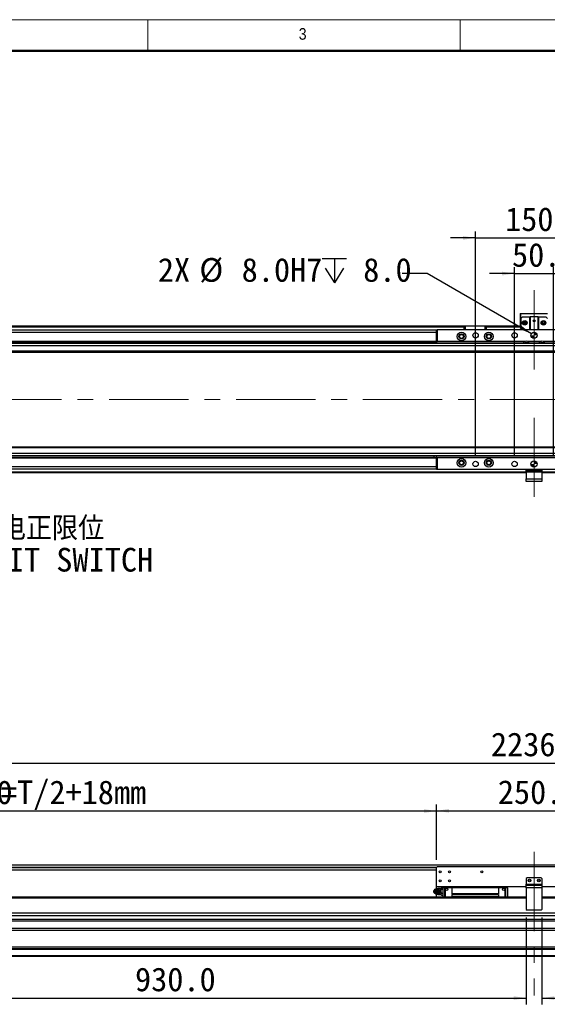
# Model space of a CAD drawing. Header units: millimetres. Extents: x 40 to 3320, y 40 to 2336.
# Tile 3 of 7: x 716 to 1392, y 1074 to 2336. Entities that reach past the tile are written whole.
import ezdxf

# ---------------------------------------------------------------- set-up
doc = ezdxf.new("R2010")
doc.units = ezdxf.units.MM
doc.header["$LTSCALE"] = 8
doc.linetypes.add('CENTERX2', pattern=[20.32, 12.7, -2.54, 2.54, -2.54])
doc.layers.add('DIMNS', color=7, linetype='Continuous')
doc.styles.add('SLDTEXTSTYLE0', font='Gothic.ttf', dxfattribs={"width": 0.913})
doc.styles.add('SLDTEXTSTYLE10', font='txt', dxfattribs={"bigfont": 'bigfont'})
doc.styles.add('SLDTEXTSTYLE7', font='txt')
doc.styles.add('SLDTEXTSTYLE9', font='txt')
doc.dimstyles.new('SLDDIMSTYLE0', dxfattribs={"dimtxt": 30.4, "dimasz": 16, "dimexe": 0, "dimexo": 0.0625, "dimgap": 7.6, "dimtad": 2, "dimdec": 1, "dimrnd": 1e-09, "dimzin": 4, "dimdsep": 46, "dimtxsty": 'SLDTEXTSTYLE7', "dimsah": 1, "dimcen": 0.09, "dimadec": 0, "dimazin": 1, "dimtfac": 1, "dimtdec": 1, "dimtmove": 0, "dimatfit": 0, "dimfxl": 0, "dimfrac": 2, "dimtolj": 1, "dimtzin": 12, "dimarcsym": 0})
doc.dimstyles.new('SLDDIMSTYLE1', dxfattribs={"dimtxt": 30.4, "dimasz": 16, "dimexe": 0, "dimexo": 0.0625, "dimgap": 7.6, "dimtad": 2, "dimdec": 1, "dimrnd": 1e-09, "dimzin": 4, "dimdsep": 46, "dimtxsty": 'SLDTEXTSTYLE7', "dimsah": 1, "dimcen": 0.09, "dimadec": 0, "dimazin": 1, "dimtfac": 1, "dimtdec": 1, "dimtofl": 0, "dimtmove": 0, "dimatfit": 3, "dimfxl": 0, "dimfrac": 2, "dimtolj": 1, "dimtzin": 12, "dimarcsym": 0})
doc.dimstyles.new('SLDDIMSTYLE4', dxfattribs={"dimtxt": 30.4, "dimasz": 16, "dimexe": 0, "dimexo": 0.0625, "dimgap": 7.6, "dimtad": 0, "dimtih": 1, "dimtoh": 1, "dimdec": 1, "dimrnd": 1e-09, "dimzin": 4, "dimdsep": 46, "dimtxsty": 'SLDTEXTSTYLE7', "dimsah": 1, "dimcen": 0, "dimadec": 0, "dimazin": 1, "dimtfac": 1, "dimtdec": 1, "dimtofl": 0, "dimtmove": 0, "dimatfit": 3, "dimfxl": 0, "dimfrac": 2, "dimtolj": 1, "dimtzin": 12, "dimarcsym": 0})

# ---------------------------------------------------------------- blocks, each defined once
blk = doc.blocks.new('_D_7')
at = {"layer": 'DIMNS'}
for p, q in [((301.9, 1253.3), (301.9, 1329.7)), ((1249.9, 1259.3), (1249.9, 1329.7)), ((1249.9, 1321.7), (301.9, 1321.7))]:
    blk.add_line(p, q, dxfattribs=at)
for points in [[(301.9, 1321.7), (317.9, 1319.3), (317.9, 1324.1)], [(1249.9, 1321.7), (1233.9, 1324.1), (1233.9, 1319.3)]]:
    blk.add_solid(points, dxfattribs=at)
at = {"layer": 'DIMNS', "char_height": 30.4, "attachment_point": 1, "style": 'SLDTEXTSTYLE7'}
for s, insert in [('=T/2+18mm', (691.9, 1360.9)), ('948.0', (603.4, 1360.9))]:
    blk.add_mtext(s, dxfattribs=dict(at, insert=insert))
blk = doc.blocks.new('_D_8')
at = {"layer": 'DIMNS'}
for p, q in [((1249.9, 1259.3), (1249.9, 1330)), ((1499.9, 1259.3), (1499.9, 1330)), ((1249.9, 1322), (1499.9, 1322))]:
    blk.add_line(p, q, dxfattribs=at)
for points in [[(1249.9, 1322), (1265.9, 1319.6), (1265.9, 1324.4)], [(1499.9, 1322), (1483.9, 1324.4), (1483.9, 1319.6)]]:
    blk.add_solid(points, dxfattribs=at)
at = {"layer": 'DIMNS', "insert": (1328.4, 1361.2), "char_height": 30.4, "attachment_point": 1, "style": 'SLDTEXTSTYLE7'}
blk.add_mtext('250.0', dxfattribs=at)
blk = doc.blocks.new('_D_10')
at = {"layer": 'DIMNS'}
for p, q in [((256.9, 1228.8), (256.9, 1391.1)), ((2492.9, 1228.8), (2492.9, 1391.1)), ((256.9, 1383.1), (2492.9, 1383.1))]:
    blk.add_line(p, q, dxfattribs=at)
for points in [[(256.9, 1383.1), (272.9, 1380.7), (272.9, 1385.5)], [(2492.9, 1383.1), (2476.9, 1385.5), (2476.9, 1380.7)]]:
    blk.add_solid(points, dxfattribs=at)
at = {"layer": 'DIMNS', "insert": (1319.6, 1422.3), "char_height": 30.4, "attachment_point": 1, "style": 'SLDTEXTSTYLE7'}
blk.add_mtext('2236.0', dxfattribs=at)
blk = doc.blocks.new('_D_11')
at = {"layer": 'DIMNS'}
for p, q in [((434.9, 1178.4), (434.9, 1073.9)), ((1364.9, 1185.4), (1364.9, 1073.9)), ((434.9, 1081.9), (1364.9, 1081.9))]:
    blk.add_line(p, q, dxfattribs=at)
for points in [[(434.9, 1081.9), (450.9, 1079.5), (450.9, 1084.3)], [(1364.9, 1081.9), (1348.9, 1084.3), (1348.9, 1079.5)]]:
    blk.add_solid(points, dxfattribs=at)
at = {"layer": 'DIMNS', "insert": (863.6, 1121.1), "char_height": 30.4, "attachment_point": 1, "style": 'SLDTEXTSTYLE7'}
blk.add_mtext('930.0', dxfattribs=at)
blk = doc.blocks.new('_D_12')
at = {"layer": 'DIMNS'}
for p, q in [((1384.9, 1185.4), (1384.9, 1073.9)), ((2314.9, 1178.4), (2314.9, 1073.9)), ((1384.9, 1081.9), (2314.9, 1081.9))]:
    blk.add_line(p, q, dxfattribs=at)
for points in [[(1384.9, 1081.9), (1400.9, 1079.5), (1400.9, 1084.3)], [(2314.9, 1081.9), (2298.9, 1084.3), (2298.9, 1079.5)]]:
    blk.add_solid(points, dxfattribs=at)
at = {"layer": 'DIMNS', "insert": (1743, 1121.1), "char_height": 30.4, "attachment_point": 1, "style": 'SLDTEXTSTYLE7'}
blk.add_mtext('930.0', dxfattribs=at)
blk = doc.blocks.new('SW_SYMBOL_HOLE_DEPTH')
at = {"layer": 'DIMNS', "color": 0}
for p, q in [((0, 7000), (6400, 7000)), ((3200, 7000), (3200, 600)), ((800, 4440), (3200, 600)), ((5600, 4440), (3200, 600))]:
    blk.add_line(p, q, dxfattribs=at)
blk = doc.blocks.new('_D_14')
at = {"layer": 'DIMNS'}
for p, q in [((1238, 2010.6), (1206, 2010.6)), ((1371.4, 1933.5), (1238, 2010.6))]:
    blk.add_line(p, q, dxfattribs=at)
blk.add_solid([(1371.4, 1933.5), (1358.8, 1943.6), (1356.4, 1939.5)], dxfattribs=at)
at = {"layer": 'DIMNS', "xscale": 0.004898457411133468, "yscale": 0.004898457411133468, "zscale": 0.004898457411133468}
blk.add_blockref('SW_SYMBOL_HOLE_DEPTH', (1103.4, 1995.7), dxfattribs=at)
at = {"layer": 'DIMNS', "char_height": 30.4, "attachment_point": 1, "style": 'SLDTEXTSTYLE7'}
for s, insert in [('%%c', (946, 2030.5)), ('2X ', (892.9, 2030.5)), (' 8.0H7 ', (979.6, 2030.5)), (' 8.0', (1135.3, 2030.5))]:
    blk.add_mtext(s, dxfattribs=dict(at, insert=insert))
blk = doc.blocks.new('_D_16')
at = {"layer": 'DIMNS'}
for p, q in [((1349.9, 2010.6), (1317.9, 2010.6)), ((1349.9, 1776.7), (1349.9, 2018.6)), ((1349.9, 2010.6), (1399.9, 2010.6)), ((1399.9, 1776.7), (1399.9, 2018.6)), ((1399.9, 2010.6), (1431.9, 2010.6))]:
    blk.add_line(p, q, dxfattribs=at)
for points in [[(1349.9, 2010.6), (1333.9, 2013), (1333.9, 2008.2)], [(1399.9, 2010.6), (1415.9, 2008.2), (1415.9, 2013)]]:
    blk.add_solid(points, dxfattribs=at)
at = {"layer": 'DIMNS', "insert": (1346.6, 2049.7), "char_height": 30.4, "attachment_point": 1, "style": 'SLDTEXTSTYLE7'}
blk.add_mtext('50.0', dxfattribs=at)
blk = doc.blocks.new('_D_17')
at = {"layer": 'DIMNS'}
for p, q in [((1299.9, 1776.7), (1299.9, 2064.3)), ((1449.9, 1776.7), (1449.9, 2064.3)), ((1299.9, 2056.3), (1267.9, 2056.3)), ((1299.9, 2056.3), (1449.9, 2056.3)), ((1449.9, 2056.3), (1481.9, 2056.3))]:
    blk.add_line(p, q, dxfattribs=at)
for points in [[(1299.9, 2056.3), (1283.9, 2058.7), (1283.9, 2053.9)], [(1449.9, 2056.3), (1465.9, 2053.9), (1465.9, 2058.7)]]:
    blk.add_solid(points, dxfattribs=at)
at = {"layer": 'DIMNS', "insert": (1337.7, 2095.5), "char_height": 30.4, "attachment_point": 1, "style": 'SLDTEXTSTYLE7'}
blk.add_mtext('150.0', dxfattribs=at)
blk = doc.blocks.new('SW_NOTE_5')
at = {"layer": 'DIMNS', "color": 0, "char_height": 30.4, "attachment_point": 2}
for s, insert, style in [('     光电正限位', (125.3, 15.3), 'SLDTEXTSTYLE10'), ('POSITIVE LIMIT SWITCH', (122.2, -24.9), 'SLDTEXTSTYLE9')]:
    blk.add_mtext(s, dxfattribs=dict(at, insert=insert, style=style))
blk = doc.blocks.new('SW_DOWELSYMBOL_0')
at = {"linetype": 'Continuous', "lineweight": 18}
h = blk.add_hatch(color=0, dxfattribs=at)
edge = h.paths.add_edge_path(flags=0)
edge.add_arc((0, 0), 4, 180, 270)
edge.add_line((0, -4), (0, 0))
edge.add_line((0, 0), (-4, 0))
h = blk.add_hatch(color=0, dxfattribs=at)
edge = h.paths.add_edge_path(flags=0)
edge.add_arc((0, 0), 4, 0, 90)
edge.add_line((0, 4), (0, 0))
edge.add_line((0, 0), (4, 0))
at = {"layer": 'DIMNS', "color": 0}
blk.add_circle((0, 0), 4, dxfattribs=at)
blk = doc.blocks.new('SW_DOWELSYMBOL_1')
at = {"linetype": 'Continuous', "lineweight": 18}
h = blk.add_hatch(color=0, dxfattribs=at)
edge = h.paths.add_edge_path(flags=0)
edge.add_arc((0, 0), 4, 180, 270)
edge.add_line((0, -4), (0, 0))
edge.add_line((0, 0), (-4, 0))
h = blk.add_hatch(color=0, dxfattribs=at)
edge = h.paths.add_edge_path(flags=0)
edge.add_arc((0, 0), 4, 0, 90)
edge.add_line((0, 4), (0, 0))
edge.add_line((0, 0), (4, 0))
at = {"layer": 'DIMNS', "color": 0}
blk.add_circle((0, 0), 4, dxfattribs=at)

msp = doc.modelspace()

# ---------------------------------------------------------------- linework, layer by layer
at = {"color": 7, "linetype": 'Continuous', "lineweight": 18}
for p, q in [((3320, 2336), (40, 2336)), ((880, 2336), (880, 2296)), ((1280, 2296), (1280, 2336)), ((80, 2296), (3280, 2296))]:
    msp.add_line(p, q, dxfattribs=at)
at = {"color": 7, "linetype": 'Continuous', "lineweight": 50}
msp.add_line((3280, 2296), (80, 2296), dxfattribs=at)
at = {"color": 7, "linetype": 'Continuous', "lineweight": 25}
for p, q in [((1356.8965799, 1959.3336618), (1357.8965968, 1959.3336618)), ((1356.8965799, 1959.3336618), (1356.8965799, 1944.9336639)), ((1357.8965968, 1952.9336652), (1357.8965968, 1959.3336618)), ((1357.8965968, 1959.3336618), (1391.8966061, 1959.3336618)), ((1356.8965799, 1944.9336639), (1357.8965968, 1944.9336639)), ((1359.8966009, 1954.9336618), (1357.8965968, 1952.9336652)), ((1357.8965968, 1952.9336652), (1357.8965968, 1938.5336673)), ((1359.8966009, 1954.9336618), (1369.3965978, 1954.9336618)), ((1369.3965978, 1938.5336673), (1369.3965978, 1954.9336618)), ((1369.3965978, 1954.9336618), (1369.8965913, 1954.9336618)), ((1369.8965913, 1954.9336618), (1369.8965913, 1938.5336673)), ((1379.8965818, 1954.9336618), (1369.8965913, 1954.9336618)), ((1379.8965818, 1938.5336673), (1379.8965818, 1954.9336618)), ((1379.8965818, 1954.9336618), (1380.3966052, 1954.9336618)), ((1380.3966052, 1954.9336618), (1380.3966052, 1938.5336673)), ((1380.3966052, 1954.9336618), (1389.8965723, 1954.9336618)), ((1391.8966061, 1952.9336652), (1389.8965723, 1954.9336618)), ((1285.3965766, 1943.0336615), (276.8965966, 1943.0336615)), ((1285.3965766, 1942.533668), (276.8965966, 1942.533668)), ((1249.8965866, 1938.0336663), (276.8965966, 1938.0336663)), ((394.8965973, 1942.8336656), (1285.3965766, 1942.8336656)), ((394.8965973, 1942.6336622), (1285.3965766, 1942.6336622)), ((1249.8965866, 1923.5336667), (1249.8965866, 1938.5336673)), ((1249.8965866, 1938.5336673), (1250.8965737, 1938.5336673)), ((1250.8965737, 1938.5336673), (1250.8965737, 1923.5336667)), ((1498.8965994, 1938.5336673), (1250.8965737, 1938.5336673)), ((1285.3965766, 1943.2336649), (1285.6965965, 1943.5336625)), ((1286.3965935, 1943.2336649), (1285.3965766, 1943.2336649)), ((1285.3965766, 1938.5336673), (1285.3965766, 1943.2336649)), ((1285.6965965, 1943.5336625), (1286.5208394, 1943.5336625)), ((1286.3965935, 1943.2336649), (1286.5208394, 1943.5336625)), ((1312.3965866, 1943.2336649), (1286.3965935, 1943.2336649)), ((1286.3965935, 1943.2336649), (1286.3965935, 1938.5336673)), ((1286.5208394, 1943.5336625), (1312.2723109, 1943.5336625)), ((1312.3965866, 1943.2336649), (1312.2723109, 1943.5336625)), ((1312.2723109, 1943.5336625), (1313.0965835, 1943.5336625)), ((1313.3965737, 1943.2336649), (1312.3965866, 1943.2336649)), ((1312.3965866, 1938.5336673), (1312.3965866, 1943.2336649)), ((1313.0965835, 1943.5336625), (1313.3965737, 1943.2336649)), ((1313.3965737, 1943.2336649), (1313.3965737, 1938.5336673)), ((1357.8965968, 1943.0336615), (1313.3965737, 1943.0336615)), ((1313.3965737, 1942.8336656), (1357.8965968, 1942.8336656)), ((1313.3965737, 1942.6336622), (1357.8965968, 1942.6336622)), ((1357.8965968, 1942.533668), (1313.3965737, 1942.533668)), ((289.896608, 1924.0336677), (1249.8965866, 1924.0336677)), ((1249.8965866, 1923.6036649), (289.896608, 1923.6036649)), ((289.896608, 1923.0295753), (1249.8965866, 1923.0295753)), ((2447.396577, 1921.0336616), (301.396609, 1921.0336616)), ((1250.8965737, 1923.5336667), (1249.8965866, 1923.5336667)), ((1249.8965866, 1923.5336667), (1249.8965866, 1923.0336657)), ((1362.4965853, 1923.0336657), (1249.8965866, 1923.0336657)), ((1249.8965866, 1923.0336657), (1249.8965866, 1921.0336616)), ((1363.3767075, 1923.5336667), (1250.8965737, 1923.5336667)), ((1383.3767182, 1923.5336667), (1366.4164549, 1923.5336667)), ((1382.496596, 1923.0336657), (1367.2965771, 1923.0336657)), ((1498.8965994, 1923.5336667), (1386.4164359, 1923.5336667)), ((1499.8965866, 1923.0336657), (1387.2965581, 1923.0336657)), ((2447.396577, 1918.033663), (301.396609, 1918.033663)), ((2447.396577, 1911.03366), (301.396609, 1911.03366)), ((301.396609, 1910.0336617), (2447.396577, 1910.0336617)), ((2447.396577, 1788.0336678), (301.396609, 1788.0336678)), ((2447.396577, 1787.0336658), (301.396609, 1787.0336658)), ((2447.396577, 1780.0336665), (301.396609, 1780.0336665)), ((1247.6460046, 1775.0377542), (289.896608, 1775.0377542)), ((1248.4117157, 1774.4636646), (289.896608, 1774.4636646)), ((1249.8965866, 1774.0336618), (289.896608, 1774.0336618)), ((2447.396577, 1777.0336678), (301.396609, 1777.0336678)), ((1246.3876313, 1777.0336678), (1246.2965852, 1775.7314926)), ((1249.8965866, 1775.0336638), (1249.8965866, 1777.0336678)), ((1499.8965866, 1775.0336638), (1249.8965866, 1775.0336638)), ((1249.8965866, 1775.0336638), (1249.8965866, 1774.5336628)), ((1249.8965866, 1759.5336622), (1249.8965866, 1774.5336628)), ((1249.8965866, 1774.5336628), (1250.8965737, 1774.5336628)), ((1250.8965737, 1774.5336628), (1250.8965737, 1759.5336622)), ((1498.8965994, 1774.5336628), (1250.8965737, 1774.5336628)), ((1249.8965866, 1760.0336632), (276.8965966, 1760.0336632)), ((1364.8965961, 1755.033668), (276.8965966, 1755.033668)), ((1250.8965737, 1759.5336622), (1249.8965866, 1759.5336622)), ((1498.8965994, 1759.5336622), (1250.8965737, 1759.5336622)), ((1364.8965961, 1757.5336656), (1364.8965961, 1759.5336622)), ((1365.8965832, 1757.5336656), (1364.8965961, 1757.5336656)), ((1364.8965961, 1756.0336625), (1364.8965961, 1757.5336656)), ((1384.896577, 1756.0336625), (1364.8965961, 1756.0336625)), ((1364.8965961, 1756.0336625), (1364.8965961, 1747.5336677)), ((1365.8965832, 1759.5336622), (1365.8965832, 1757.5336656)), ((1383.8965899, 1757.5336656), (1365.8965832, 1757.5336656)), ((1383.8965899, 1757.5336656), (1383.8965899, 1759.5336622)), ((1384.896577, 1757.5336656), (1383.8965899, 1757.5336656)), ((1384.896577, 1759.5336622), (1384.896577, 1757.5336656)), ((1384.896577, 1757.5336656), (1384.896577, 1756.0336625)), ((1384.896577, 1756.0336625), (1384.896577, 1747.5336677)), ((2472.8966362, 1755.033668), (1384.896577, 1755.033668)), ((1364.8965961, 1747.5336677), (1384.896577, 1747.5336677)), ((1364.8965961, 1744.033668), (1364.8965961, 1747.5336677)), ((1384.896577, 1744.033668), (1364.8965961, 1744.033668)), ((1384.896577, 1747.5336677), (1384.896577, 1744.033668)), ((2447.396577, 1252.442078), (301.396609, 1252.442078)), ((1250.8965737, 1250.0920829), (1249.8965866, 1249.0920809)), ((1498.8965994, 1250.0920829), (1250.8965737, 1250.0920829)), ((1249.8965866, 1245.9420797), (301.396609, 1245.9420797)), ((1249.8965866, 1224.5920797), (1249.8965866, 1249.0920809)), ((1364.8965961, 1224.5920797), (1249.8965866, 1224.5920797)), ((1249.8965866, 1222.0920821), (1249.8965866, 1224.5920797)), ((1257.896573, 1224.1920804), (1260.3966004, 1224.1920804)), ((1257.896573, 1224.1920804), (1257.896573, 1223.1920821)), ((1260.3966004, 1223.6920794), (1260.3966004, 1224.1920804)), ((1260.896594, 1224.1920804), (1260.3966004, 1223.6920794)), ((1269.4965905, 1224.1920804), (1260.896594, 1224.1920804)), ((1269.4965905, 1224.5920797), (1269.4965905, 1223.2820814)), ((1329.2965895, 1224.5920797), (1329.2965895, 1223.2820814)), ((1337.8965861, 1224.1920804), (1329.2965895, 1224.1920804)), ((1338.3965797, 1223.6920794), (1337.8965861, 1224.1920804)), ((1338.3965797, 1224.1920804), (1338.3965797, 1223.6920794)), ((1338.3965797, 1224.1920804), (1340.8965773, 1224.1920804)), ((1340.8965773, 1223.1920821), (1340.8965773, 1224.1920804)), ((1365.8965832, 1236.0920844), (1364.8965961, 1235.0920823)), ((1364.8965961, 1235.0920823), (1364.8965961, 1228.0920793)), ((1364.8965961, 1228.0920793), (1384.896577, 1228.0920793)), ((1364.8965961, 1226.59208), (1364.8965961, 1228.0920793)), ((1364.8965961, 1226.59208), (1384.896577, 1226.59208)), ((1364.8965961, 1223.0920804), (1364.8965961, 1226.59208)), ((1383.8965899, 1236.0920844), (1365.8965832, 1236.0920844)), ((1384.896577, 1235.0920823), (1383.8965899, 1236.0920844)), ((1384.896577, 1235.0920823), (1384.896577, 1228.0920793)), ((1384.896577, 1228.0920793), (1384.896577, 1226.59208)), ((1384.896577, 1226.59208), (1384.896577, 1223.0920804)), ((1499.8965866, 1224.5920797), (1384.896577, 1224.5920797)), ((1247.0934099, 1220.5534441), (1246.7366165, 1220.0327453)), ((1246.7366165, 1217.1514195), (1247.0934099, 1216.6307171)), ((1249.003411, 1222.0920821), (1248.7453229, 1221.7241799)), ((1249.8965866, 1211.0920821), (1249.8965866, 1215.0920828)), ((1255.8965987, 1222.5920794), (1252.5965876, 1222.5920794)), ((1252.5965876, 1214.5920818), (1255.8965987, 1214.5920818)), ((1252.7270323, 1222.0920821), (1253.1825608, 1222.0920821)), ((1252.7270323, 1215.0920828), (1253.1825608, 1215.0920828)), ((1255.0678259, 1218.5920824), (1254.5884258, 1218.5920824)), ((1256.3954002, 1223.2108836), (1255.8965987, 1222.7120821)), ((1255.8965987, 1222.5497414), (1256.3954002, 1223.2108836)), ((1255.8965987, 1222.7120821), (1255.8965987, 1222.5497414)), ((1255.8965987, 1222.0561815), (1255.8965987, 1222.5497414)), ((1255.8965987, 1221.5626252), (1255.8965987, 1222.0561815)), ((1256.3954002, 1220.901483), (1255.8965987, 1221.5626252)), ((1255.8965987, 1219.5791987), (1255.8965987, 1221.5626252)), ((1255.8965987, 1219.5791987), (1256.3954002, 1220.901483)), ((1255.8965987, 1218.5920824), (1255.8965987, 1219.5791987)), ((1255.8965987, 1217.6049625), (1255.8965987, 1218.5920824)), ((1256.3954002, 1216.2826781), (1255.8965987, 1217.6049625)), ((1255.8965987, 1215.6215397), (1255.8965987, 1217.6049625)), ((1255.8965987, 1215.6215397), (1256.3954002, 1216.2826781)), ((1255.8965987, 1215.1279797), (1255.8965987, 1215.6215397)), ((1255.8965987, 1214.6344197), (1255.8965987, 1215.1279797)), ((1256.3954002, 1213.9732775), (1255.8965987, 1214.6344197)), ((1255.8965987, 1214.4720827), (1255.8965987, 1214.6344197)), ((1255.8965987, 1214.4720827), (1256.3954002, 1213.9732775)), ((1256.3954002, 1223.2108836), (1257.896573, 1223.2108836)), ((1257.896573, 1220.901483), (1256.3954002, 1220.901483)), ((1256.3954002, 1216.2826781), (1257.896573, 1216.2826781)), ((1256.3954002, 1213.9732775), (1257.896573, 1213.9732775)), ((1260.3966004, 1223.1920821), (1257.896573, 1223.1920821)), ((1257.896573, 1223.1920821), (1257.896573, 1211.0920821)), ((1260.3966004, 1223.1920821), (1260.3966004, 1223.6920794)), ((1260.3966004, 1223.6920794), (1260.896594, 1223.1920821)), ((1260.3966004, 1211.0920821), (1260.3966004, 1223.1920821)), ((1260.896594, 1223.1920821), (1260.896594, 1211.0920821)), ((1269.4965905, 1223.1920821), (1260.896594, 1223.1920821)), ((1329.2965895, 1223.2820814), (1269.4965905, 1223.2820814)), ((1269.4965905, 1223.2820814), (1269.4965905, 1216.1920828)), ((1269.4965905, 1216.1920828), (1329.2965895, 1216.1920828)), ((1269.4965905, 1216.1920828), (1269.4965905, 1215.6920818)), ((1329.2965895, 1215.6920818), (1269.4965905, 1215.6920818)), ((1269.4965905, 1214.4920801), (1269.4965905, 1211.6620814)), ((1269.4965905, 1214.4920801), (1329.2965895, 1214.4920801)), ((1329.2965895, 1211.6620814), (1269.4965905, 1211.6620814)), ((1269.4965905, 1211.6620814), (1269.4965905, 1211.0920821)), ((1329.2965895, 1223.2820814), (1329.2965895, 1216.1920828)), ((1337.8965861, 1223.1920821), (1329.2965895, 1223.1920821)), ((1329.2965895, 1216.1920828), (1329.2965895, 1215.6920818)), ((1329.2965895, 1214.4920801), (1329.2965895, 1211.6620814)), ((1329.2965895, 1211.6620814), (1329.2965895, 1211.0920821)), ((1337.8965861, 1223.1920821), (1338.3965797, 1223.6920794)), ((1337.8965861, 1211.0920821), (1337.8965861, 1223.1920821)), ((1338.3965797, 1223.6920794), (1338.3965797, 1223.1920821)), ((1338.3965797, 1223.1920821), (1338.3965797, 1211.0920821)), ((1340.8965773, 1223.1920821), (1338.3965797, 1223.1920821)), ((1340.8965773, 1223.1920821), (1340.8965773, 1211.0920821)), ((1364.8965961, 1223.0920804), (1364.8965961, 1195.5920805)), ((1384.896577, 1223.0920804), (1364.8965961, 1223.0920804)), ((1384.896577, 1223.0920804), (1384.896577, 1195.5920805)), ((1364.8965961, 1211.0920821), (276.8965966, 1211.0920821)), ((2472.8966362, 1211.0920821), (1384.896577, 1211.0920821)), ((2267.3966295, 1190.5920816), (482.3965735, 1190.5920816)), ((2267.3966295, 1187.1920818), (482.3965735, 1187.1920818)), ((1364.8965961, 1195.5920805), (1365.8965832, 1194.5920804)), ((1383.8965899, 1194.5920804), (1365.8965832, 1194.5920804)), ((1383.8965899, 1194.5920804), (1384.896577, 1195.5920805)), ((2472.8966362, 1182.857103), (276.8965966, 1182.857103)), ((2472.8966362, 1180.3996463), (276.8965966, 1180.3996463)), ((2472.8966362, 1170.9878359), (276.8965966, 1170.9878359)), ((2472.8966362, 1168.5303799), (276.8965966, 1168.5303799)), ((2472.8966362, 1147.092081), (276.8965966, 1147.092081)), ((2472.8966362, 1145.0920806), (276.8965966, 1145.0920806)), ((2472.8966362, 1144.0920805), (276.8965966, 1144.0920805)), ((2472.8966362, 1136.092081), (276.8965966, 1136.092081)), ((2472.8966362, 1135.0920809), (276.8965966, 1135.0920809))]:
    msp.add_line(p, q, dxfattribs=at)
at = {"color": 8, "linetype": 'Continuous', "lineweight": 25}
for p, q in [((1285.3965766, 1942.0336669), (276.8965966, 1942.0336669)), ((1249.8965866, 1935.0336677), (276.8965966, 1935.0336677)), ((1357.8965968, 1942.0336669), (1313.3965737, 1942.0336669)), ((1249.8965866, 1763.0336618), (276.8965966, 1763.0336618)), ((1364.8965961, 1756.0336625), (276.8965966, 1756.0336625)), ((2472.8966362, 1756.0336625), (1384.896577, 1756.0336625)), ((1250.246585, 1249.4420794), (301.396609, 1249.4420794)), ((1249.8965866, 1248.9420784), (301.396609, 1248.9420784)), ((1252.5965876, 1222.5920794), (1252.5965876, 1222.1256991)), ((1252.5965876, 1215.0273335), (1252.5965876, 1214.5920818)), ((1364.8965961, 1210.0920801), (276.8965966, 1210.0920801)), ((2472.8966362, 1210.0920801), (1384.896577, 1210.0920801))]:
    msp.add_line(p, q, dxfattribs=at)
at = {"color": 7, "linetype": 'Continuous', "lineweight": 25, "flags": 128}
for points in [[(1246.2965852, 1775.7314926), (1246.4676506, 1775.6623736), (1246.9548291, 1775.4655367), (1247.6839429, 1775.1709556), (1248.5439784, 1774.8234755), (1249.4040436, 1774.4759953), (1249.8965866, 1774.2769903)], [(1246.2965852, 1218.5920824), (1246.4676506, 1219.519676), (1246.9548291, 1220.3060513), (1247.6839429, 1220.8314885), (1248.5439784, 1221.0159985), (1249.4040436, 1220.8314885), (1250.1331574, 1220.3060513), (1250.620336, 1219.519676), (1250.7914013, 1218.5920824), (1250.620336, 1217.6644889), (1250.1331574, 1216.8781099), (1249.4040436, 1216.3526726), (1248.5439784, 1216.1681627), (1247.6839429, 1216.3526726), (1246.9548291, 1216.8781099), (1246.4676506, 1217.6644889), (1246.2965852, 1218.5920824)], [(1247.0934099, 1220.5534441), (1247.1395141, 1220.6189831), (1247.8805489, 1221.3547316), (1248.8029307, 1221.791101), (1249.8067028, 1221.8808097), (1250.7831163, 1221.6141348), (1251.6263134, 1221.0199696), (1252.2449798, 1220.1627058), (1252.5720305, 1219.1352447), (1252.5720305, 1218.0489202), (1252.2449798, 1217.0214553), (1251.6263134, 1216.1641915), (1250.7831163, 1215.5700301), (1249.8067028, 1215.3033515), (1248.8029307, 1215.3930602), (1247.8805489, 1215.8294332), (1247.1395141, 1216.5651781), (1247.0934099, 1216.6307171)]]:
    msp.add_lwpolyline(points, dxfattribs=at)
at = {"color": 7, "linetype": 'Continuous', "lineweight": 25}
for centre, radius in [((1362.8965866, 1947.4336649), 3), ((1362.8965866, 1947.4336649), 1.7), ((1362.8965866, 1947.4336649), 1.6), ((1374.8965866, 1949.9336649), 1.25), ((1386.8965866, 1947.4336649), 3), ((1386.8965866, 1947.4336649), 1.7), ((1386.8965866, 1947.4336649), 1.6), ((1281.8965866, 1930.0336649), 5.5), ((1281.8965866, 1930.0336649), 3.3), ((1281.8965866, 1930.0336649), 3), ((1281.8965866, 1930.0336649), 2.4585), ((1299.8965866, 1931.5336649), 3.4), ((1316.8965866, 1930.0336649), 5.5), ((1316.8965866, 1930.0336649), 3.3), ((1316.8965866, 1930.0336649), 3), ((1316.8965866, 1930.0336649), 2.4585), ((1349.8965866, 1931.5336649), 3.4), ((1374.8965866, 1931.5336649), 4), ((1281.8965866, 1768.0336649), 5.5), ((1281.8965866, 1768.0336649), 3.3), ((1281.8965866, 1768.0336649), 3), ((1281.8965866, 1768.0336649), 2.4585), ((1299.8965866, 1766.5336649), 3.4), ((1316.8965866, 1768.0336649), 5.5), ((1316.8965866, 1768.0336649), 3.3), ((1316.8965866, 1768.0336649), 3), ((1316.8965866, 1768.0336649), 2.4585), ((1349.8965866, 1766.5336649), 3.4), ((1374.8965866, 1766.5336649), 4), ((1254.3965866, 1243.5920811), 1.25), ((1266.3965866, 1243.5920811), 1.25), ((1307.8965866, 1243.5920811), 1.25), ((1254.3965866, 1232.0920811), 1.25), ((1266.3965866, 1232.0920811), 1.25), ((1368.8965866, 1232.5920811), 1.7), ((1368.8965866, 1232.5920811), 1.25), ((1380.8965866, 1232.5920811), 1.7), ((1380.8965866, 1232.5920811), 1.25), ((1262.6965866, 1221.2920811), 1.5), ((1336.0965866, 1221.2920811), 1.5)]:
    msp.add_circle(centre, radius, dxfattribs=at)
for centre, radius, start, end in [((1364.8965866, 1919.8336649), 4, 126.8698976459, 162.5423968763), ((1364.8965866, 1919.8336649), 2.25, 32.2309526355, 147.7690473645), ((1364.8965866, 1919.8336649), 4, 67.6683549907, 112.3316450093), ((1364.8965866, 1919.8336649), 4, 17.4576031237, 53.1301023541), ((1384.8965866, 1919.8336649), 4, 126.8698976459, 162.5423968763), ((1384.8965866, 1919.8336649), 2.25, 32.2309526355, 147.7690473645), ((1384.8965866, 1919.8336649), 4, 67.6683549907, 112.3316450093), ((1384.8965866, 1919.8336649), 4, 17.4576031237, 53.1301023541), ((1249.082224, 1776.1556534), 1.82, 210.1224828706, 285.8673084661), ((1249.554041, 1218.5920811), 3.3, 0, 90.0000000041), ((1249.554041, 1218.5920811), 3.3, 269.9999999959, 0), ((1252.5965866, 1218.5920811), 4, 90, 117.9917204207), ((1252.5965866, 1218.5920811), 4, 242.6870994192, 270)]:
    msp.add_arc(centre, radius, start, end, dxfattribs=at)
at = {"color": 8, "linetype": 'Continuous', "lineweight": 25}
msp.add_arc((1250.0946176, 1218.5920806), 3.0435285, 293.9291862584, 66.0708137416, dxfattribs=at)
at = {"color": 7, "linetype": 'Continuous', "lineweight": 25}
for points, knots in [([(1362.6840419, 1946.3034829), (1362.5551299, 1946.3250683), (1362.2967007, 1946.3683403), (1361.9581932, 1946.5916918), (1361.6982555, 1946.9108923), (1361.5496279, 1947.3135566), (1361.5367558, 1947.757523), (1361.6720952, 1948.1942321), (1361.930992, 1948.5659259), (1362.1750089, 1948.728908), (1362.2892803, 1948.8052314)], [0, 0, 0, 0, 0.1153596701, 0.231260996, 0.3517827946, 0.4770113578, 0.6065243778, 0.7402455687, 0.8783587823, 1, 1, 1, 1]), ([(1362.8965921, 1946.2835899), (1362.9005953, 1946.283605), (1363.0208175, 1946.2840604), (1363.2584057, 1946.3232086), (1363.5743032, 1946.4825544), (1363.8282506, 1946.7293759), (1363.9965194, 1947.040898), (1364.063693, 1947.3885639), (1364.0235056, 1947.7403556), (1363.8798054, 1948.0639507), (1363.6457606, 1948.3296302), (1363.342867, 1948.5130309), (1362.9988986, 1948.5970956), (1362.6455671, 1948.5742465), (1362.3153095, 1948.4466236), (1362.0384163, 1948.2259336), (1361.8404613, 1947.9323524), (1361.7395862, 1947.5929197), (1361.7450568, 1947.239007), (1361.8562353, 1946.9024477), (1362.0633788, 1946.6166506), (1362.3458059, 1946.3985894), (1362.5712986, 1946.3351845), (1362.6840419, 1946.3034829)], [0, 0, 0, 0, 0.0017194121, 0.0516362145, 0.1015508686, 0.1514623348, 0.2013763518, 0.2512922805, 0.301206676, 0.3511183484, 0.4010317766, 0.4509459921, 0.500863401, 0.5507751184, 0.600686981, 0.6506006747, 0.7005165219, 0.7504312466, 0.8003419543, 0.8502554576, 0.9001708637, 0.9500867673, 1, 1, 1, 1]), ([(1363.503874, 1948.8052314), (1363.635295, 1948.7151094), (1363.9041758, 1948.5307242), (1364.1646002, 1948.1069681), (1364.2712657, 1947.6314317), (1364.2087407, 1947.162736), (1363.9974422, 1946.7586039), (1363.6726891, 1946.464234), (1363.3547276, 1946.3305843), (1363.163204, 1946.3094489), (1363.1091422, 1946.3034829)], [0, 0, 0, 0, 0.1407983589, 0.2880664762, 0.4304373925, 0.5679426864, 0.7005946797, 0.8284726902, 0.9515825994, 1, 1, 1, 1]), ([(1386.7682821, 1946.3009572), (1386.7120748, 1946.3030929), (1386.5187342, 1946.3104392), (1386.1926392, 1946.4221527), (1385.8510625, 1946.6918387), (1385.6142857, 1947.0784758), (1385.5212061, 1947.5387951), (1385.5943611, 1948.0198229), (1385.8352426, 1948.4598359), (1386.1067998, 1948.7001502), (1386.2712827, 1948.7948578), (1386.2892992, 1948.8052314)], [0, 0, 0, 0, 0.0488472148, 0.1680234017, 0.291920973, 0.4205447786, 0.5539604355, 0.6921651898, 0.8349252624, 0.9819187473, 1, 1, 1, 1]), ([(1386.6840011, 1946.3034829), (1386.552261, 1946.3426069), (1386.3066396, 1946.4155513), (1386.0335529, 1946.6518247), (1385.866212, 1946.8991925), (1385.7664393, 1947.1671183), (1385.7415599, 1947.376808), (1385.7489333, 1947.5085396), (1385.75097, 1947.534281), (1385.7514505, 1947.5395493), (1385.751607, 1947.5415025), (1385.7519059, 1947.5420987), (1385.7516863, 1947.5419546), (1385.7516653, 1947.5419408)], [0, 0, 0, 0, 0.2368992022, 0.4416842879, 0.6142312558, 0.7545020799, 0.938077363, 0.9829630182, 0.9897829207, 0.9952026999, 0.9975485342, 0.9997655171, 1, 1, 1, 1]), ([(1387.1091611, 1946.3034829), (1387.2486175, 1946.3280575), (1387.5278099, 1946.3772559), (1387.8800034, 1946.6308219), (1388.1304362, 1946.9768409), (1388.2544924, 1947.3872821), (1388.2446093, 1947.8152216), (1388.1046648, 1948.2178078), (1387.8562434, 1948.5689728), (1387.6213768, 1948.7264426), (1387.503863, 1948.8052314)], [0, 0, 0, 0, 0.12479751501, 0.24984523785, 0.37485572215, 0.49985191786, 0.62483597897, 0.74981864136, 0.87482356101, 1, 1, 1, 1]), ([(1362.4965853, 1923.0336657), (1362.5161255, 1923.0481436), (1362.6733772, 1923.164656), (1362.9050236, 1923.3085351), (1363.1661759, 1923.4419389), (1363.3011913, 1923.5021337), (1363.3649227, 1923.5288695), (1363.3767857, 1923.5336273), (1363.3767102, 1923.5336653), (1363.3767075, 1923.5336667)], [0, 0, 0, 0, 0.0606383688, 0.487992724, 0.6771647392, 0.8679497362, 0.9324227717, 0.9975115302, 1, 1, 1, 1]), ([(1366.4164549, 1923.5336667), (1366.4186909, 1923.5327516), (1366.4239069, 1923.5306169), (1366.4755919, 1923.5090773), (1366.6103385, 1923.4499214), (1366.8892602, 1923.3103189), (1367.1404898, 1923.1501764), (1367.2886177, 1923.0396069), (1367.2965771, 1923.0336657)], [0, 0, 0, 0, 0.0553578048, 0.1291352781, 0.258709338, 0.5391441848, 0.9752367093, 1, 1, 1, 1]), ([(1382.496596, 1923.0336657), (1382.5161362, 1923.0481436), (1382.6733876, 1923.1646561), (1382.9050439, 1923.3085344), (1383.1661725, 1923.44194), (1383.3012376, 1923.502129), (1383.3648856, 1923.5288717), (1383.3767967, 1923.5336273), (1383.376721, 1923.5336653), (1383.3767182, 1923.5336667)], [0, 0, 0, 0, 0.0606387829, 0.487996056, 0.6771693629, 0.8679556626, 0.9324174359, 0.9975115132, 1, 1, 1, 1]), ([(1386.4164359, 1923.5336667), (1386.4186703, 1923.5327513), (1386.4238829, 1923.5306158), (1386.4756157, 1923.5090829), (1386.6103009, 1923.4499082), (1386.889284, 1923.3103401), (1387.1404769, 1923.1501712), (1387.2885986, 1923.0396069), (1387.2965581, 1923.0336657)], [0, 0, 0, 0, 0.0553581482, 0.1291471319, 0.2587054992, 0.5391617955, 0.9752365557, 1, 1, 1, 1]), ([(1247.5081987, 1218.5920824), (1247.5196474, 1218.7177034), (1247.542545, 1218.9689467), (1247.7211097, 1219.3033083), (1247.9840379, 1219.5575088), (1248.3123643, 1219.7028482), (1248.6661972, 1219.7229533), (1249.0064165, 1219.6155937), (1249.2944319, 1219.3927345), (1249.4978761, 1219.0799497), (1249.571823, 1218.7953972), (1249.5858988, 1218.5063737), (1249.5401646, 1218.2150124), (1249.3682941, 1217.8808977), (1249.1035432, 1217.6266529), (1248.7757236, 1217.4813176), (1248.4217456, 1217.4612033), (1248.0816272, 1217.5685826), (1247.7933368, 1217.7914089), (1247.5907729, 1218.1042353), (1247.5143092, 1218.3886957), (1247.5093758, 1218.5529018), (1247.5081987, 1218.5920824)], [0, 0, 0, 0, 0.053686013, 0.1073726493, 0.161056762, 0.2147447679, 0.2684320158, 0.3221177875, 0.375802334, 0.4294884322, 0.4831753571, 0.4999989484, 0.5536849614, 0.607372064, 0.6610591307, 0.7147432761, 0.7684305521, 0.8221164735, 0.8758039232, 0.9294900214, 0.9831758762, 1, 1, 1, 1]), ([(1248.7114376, 1215.4881855), (1248.7121329, 1215.4871422), (1248.8051092, 1215.3476251), (1248.9046322, 1215.2193744), (1249.003411, 1215.0920828)], [0, 0, 0, 0, 0.0074778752, 1, 1, 1, 1]), ([(1252.7270323, 1222.0920821), (1252.2485189, 1222.0920821), (1251.4467418, 1222.0920821), (1250.2650034, 1222.0920821), (1249.5523001, 1222.0920821), (1249.141213, 1222.0920821), (1249.003411, 1222.0920821)], [0, 0, 0, 0, 0.3345926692, 0.560629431, 0.8527169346, 1, 1, 1, 1]), ([(1249.003411, 1215.0920828), (1249.3151508, 1215.0920828), (1249.838483, 1215.0920828), (1250.8269737, 1215.0920828), (1251.7869263, 1215.0920828), (1252.4164093, 1215.0920828), (1252.7270323, 1215.0920828)], [0, 0, 0, 0, 0.3312926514, 0.5561565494, 0.7809822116, 1, 1, 1, 1]), ([(1254.5884258, 1218.5920824), (1254.3174742, 1218.9496115), (1253.867227, 1219.5437267), (1253.3130772, 1220.4872105), (1252.9709819, 1221.308325), (1252.8125089, 1221.8174644), (1252.7270323, 1222.0920821)], [0, 0, 0, 0, 0.3229030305, 0.5365763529, 0.7500402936, 1, 1, 1, 1]), ([(1252.7270323, 1215.0920828), (1252.8364186, 1215.4453428), (1253.0189129, 1216.0347034), (1253.4576222, 1216.9714265), (1253.9912575, 1217.8029546), (1254.3792425, 1218.3156572), (1254.5884258, 1218.5920824)], [0, 0, 0, 0, 0.3204880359, 0.5346854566, 0.7491242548, 1, 1, 1, 1]), ([(1253.1825608, 1222.0920821), (1253.5478895, 1221.584444), (1254.1653809, 1220.7264162), (1254.7667944, 1219.4781819), (1254.9752021, 1218.8647247), (1255.0678259, 1218.5920824)], [0, 0, 0, 0, 0.4459499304, 0.7537604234, 1, 1, 1, 1]), ([(1255.0678259, 1218.5920824), (1254.8921252, 1218.0986496), (1254.591495, 1217.2543685), (1253.8551919, 1216.0067473), (1253.3942763, 1215.37998), (1253.1825608, 1215.0920828)], [0, 0, 0, 0, 0.4319435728, 0.7390708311, 1, 1, 1, 1])]:
    msp.add_open_spline(points, degree=3, knots=knots, dxfattribs=at)
at = {"layer": 'DIMNS', "linetype": 'CENTERX2', "lineweight": 18}
for p, q in [((1374.8965866, 1989.3336649), (1374.8965866, 1872.2336649)), ((2557.7437394, 1849.0336649), (182.7429573, 1849.0336649)), ((1374.8965866, 1825.8336649), (1374.8965866, 1708.7336649)), ((1374.8965866, 1269.3920811), (1374.8965866, 1085.0920811))]:
    msp.add_line(p, q, dxfattribs=at)

# ---------------------------------------------------------------- block references
at = {"layer": 'DIMNS'}
for name, p in [('SW_DOWELSYMBOL_1', (1374.8965866, 1931.5336649)), ('SW_DOWELSYMBOL_0', (1374.8965866, 1766.5336649)), ('SW_NOTE_5', (547.5135974, 1683.9060023))]:
    msp.add_blockref(name, p, dxfattribs=at)

# ---------------------------------------------------------------- texts
at = {"color": 7, "linetype": 'Continuous', "lineweight": 0, "insert": (1073.3333333, 2325.1704848), "char_height": 14.8166667, "attachment_point": 1, "style": 'SLDTEXTSTYLE0'}
msp.add_mtext('3', dxfattribs=at)

# ---------------------------------------------------------------- dimensions: what is measured, and where the dimension line sits
at = {"layer": 'DIMNS'}
for base, p1, p2, dimstyle, picture, middle in [((1449.8965866, 2056.2794498), (1299.8965866, 1766.5336649), (1449.8965866, 1766.5336649), 'SLDDIMSTYLE0', '_D_17', (1381.9348666, 2056.2794498)), ((1364.8965866, 1081.9489732), (434.8965866, 1188.5920811), (1364.8965866, 1195.5920811), 'SLDDIMSTYLE1', '_D_11', (907.8390776, 1081.9489732))]:
    dim = msp.add_linear_dim(base=base, p1=p1, p2=p2, angle=0, dimstyle=dimstyle, dxfattribs=at)
    dim.commit()
    dim.dimension.update_dxf_attribs({"geometry": picture, "text_midpoint": middle, "dimtype": 160})
for base, p1, p2, dimstyle, picture, middle in [((1399.8965866, 2010.5525007), (1349.8965866, 1766.5336649), (1399.8965866, 1766.5336649), 'SLDDIMSTYLE0', '_D_16', (1381.9348666, 2010.5525007)), ((2492.8965866, 1383.0920811), (256.8965866, 1218.5920811), (2492.8965866, 1218.5920811), 'SLDDIMSTYLE1', '_D_10', (1372.6717077, 1383.0920811)), ((1499.8965866, 1322.0484296), (1249.8965866, 1249.0920811), (1499.8965866, 1249.0920811), 'SLDDIMSTYLE1', '_D_8', (1372.6717077, 1322.0484296)), ((2314.8965866, 1081.9489732), (1384.8965866, 1195.5920811), (2314.8965866, 1188.5920811), 'SLDDIMSTYLE1', '_D_12', (1787.2081591, 1081.9489732))]:
    dim = msp.add_linear_dim(base=base, p1=p1, p2=p2, dimstyle=dimstyle, dxfattribs=at)
    dim.commit()
    dim.dimension.update_dxf_attribs({"geometry": picture, "text_midpoint": middle, "dimtype": 160})
dim = msp.add_diameter_dim_2p(p1=(1378.3606882, 1929.5336649), p2=(1371.432485, 1933.5336649), text='2X <>H7 {\\fGDT;x} 8.0\\P', dimstyle='SLDDIMSTYLE4', dxfattribs=at)
dim.commit()
dim.dimension.update_dxf_attribs({"geometry": '_D_14', "text_midpoint": (1049.4656263, 2010.5525007), "dimtype": 163})
dim = msp.add_linear_dim(base=(301.8965866, 1321.6900729), p1=(1249.8965866, 1249.0920811), p2=(301.8965866, 1243.0920811), text='<>=T/2+18mm', dimstyle='SLDDIMSTYLE1', dxfattribs=at)
dim.commit()
dim.dimension.update_dxf_attribs({"geometry": '_D_7', "text_midpoint": (727.2633377, 1321.6900729), "dimtype": 160})

doc.saveas('drawing.dxf')
